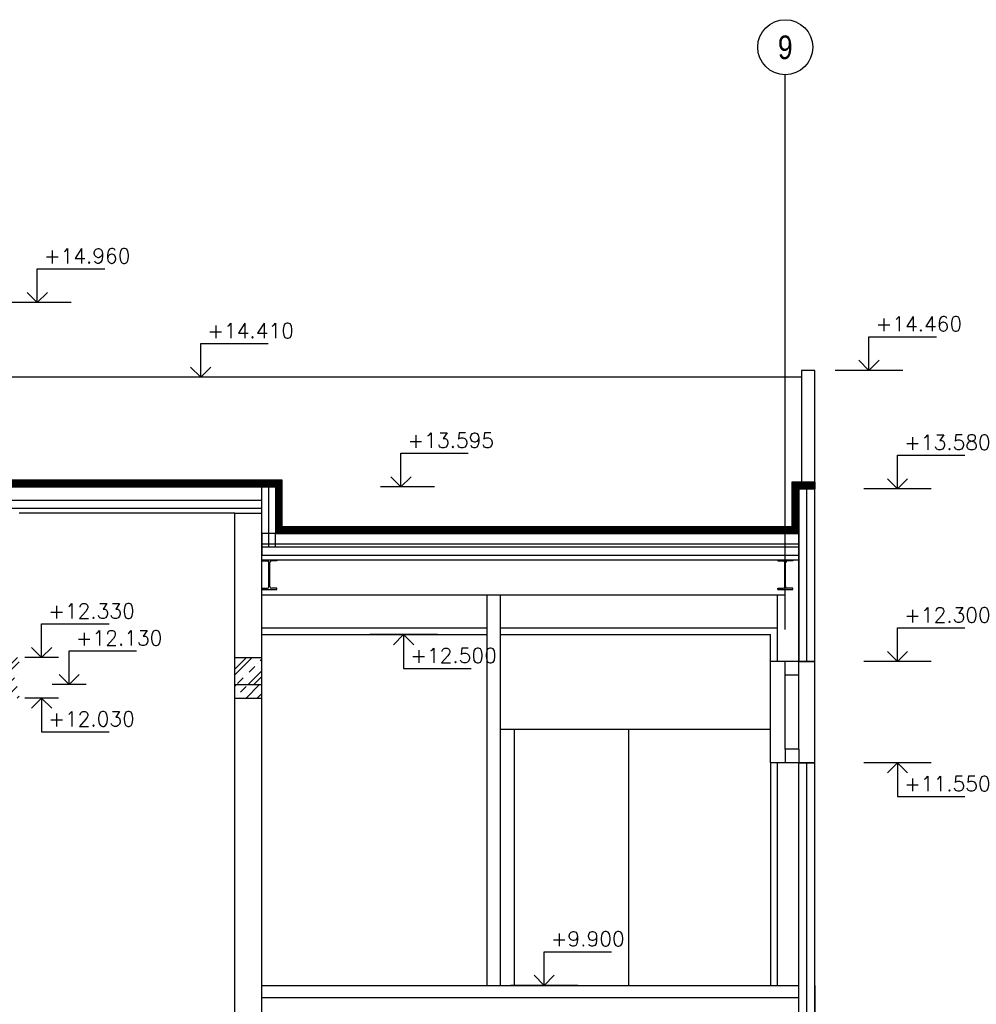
# Model space of a CAD drawing. Header units: millimetres. Extents: x 6435372 to 7248404, y 1559872 to 1886246.
# Tile 16 of 208: x 6662866 to 6669959, y 1582805 to 1590103. Entities that reach past the tile are written whole.
import ezdxf
from ezdxf.enums import TextEntityAlignment as Align

# ---------------------------------------------------------------- set-up
doc = ezdxf.new("R2010")
doc.units = ezdxf.units.MM
doc.linetypes.add('IZOLACE_VODOTESNA_0.5', pattern=[30, 15, -15])
doc.layers.add('matrice DPS', color=122, linetype='Continuous')
doc.styles.add('ARIAL', font='arial.ttf')
doc.styles.get("Standard").update_dxf_attribs({"font": 'romans.shx'})
doc.linetypes.add('IZOLACE_POLYSTYREN_EXPANDOVANY', pattern='A,1,[224,CADKON.SHX,S=0.01,R=0,X=-0.5,Y=-1.74],-2', length=3)
doc.linetypes.add('IZOLACE_TEPELNA_U', pattern='A,0.00254,-2.54,[216,CADKON.SHX,S=2.54,R=0,X=-2.54,Y=0],-15.24,[216,CADKON.SHX,S=2.54,R=180,X=2.54,Y=0],-2.54', length=20.32254)
doc.linetypes.add('IZOLACE_TEPELNA_U_0.5', pattern='A,0.001,[221,CADKON.SHX,S=1,R=0,X=0,Y=0],-2,[221,CADKON.SHX,S=1,R=180,X=2,Y=0],-2', length=4.001)

# ---------------------------------------------------------------- blocks, each defined once
blk = doc.blocks.new('*U1159')
at = {"color": 0, "linetype": 'ByBlock', "lineweight": -2}
blk.add_lwpolyline([(-1.5, -1.5), (0, 0), (1.5, -1.5), (0, 0), (0, -5), (10, -5)], dxfattribs=at)
blk = doc.blocks.new('*U1160')
at = {"color": 0, "linetype": 'ByBlock', "lineweight": -2}
blk.add_lwpolyline([(-1.5, 1.5), (0, 0), (1.5, 1.5), (0, 0), (0, 5), (10, 5)], dxfattribs=at)
blk = doc.blocks.new('*U1136')
at = {"color": 0, "linetype": 'ByBlock', "lineweight": -2}
blk.add_lwpolyline([(-1.5, 1.5), (0, 0), (1.5, 1.5), (0, 0), (0, 5), (10, 5)], dxfattribs=at)
blk = doc.blocks.new('*U1135')
at = {"color": 0, "linetype": 'ByBlock', "lineweight": -2}
blk.add_lwpolyline([(-1.5, 1.5), (0, 0), (1.5, 1.5), (0, 0), (0, 5), (10, 5)], dxfattribs=at)
blk = doc.blocks.new('*U1134')
at = {"color": 0, "linetype": 'ByBlock', "lineweight": -2}
blk.add_lwpolyline([(-1.5, 1.5), (0, 0), (1.5, 1.5), (0, 0), (0, 5), (10, 5)], dxfattribs=at)
blk = doc.blocks.new('*U1150')
at = {"color": 0, "linetype": 'ByBlock', "lineweight": -2}
blk.add_lwpolyline([(-1.5, -1.5), (0, 0), (1.5, -1.5), (0, 0), (0, -5), (10, -5)], dxfattribs=at)
blk = doc.blocks.new('*U1149')
at = {"color": 0, "linetype": 'ByBlock', "lineweight": -2}
blk.add_lwpolyline([(-1.5, 1.5), (0, 0), (1.5, 1.5), (0, 0), (0, 5), (10, 5)], dxfattribs=at)
blk = doc.blocks.new('CK_S_EXT_IPEIPE220')
for p, q in [((-55, 110), (55, 110)), ((-55, 110), (-55, 100.8)), ((-55, 100.8), (-14.95, 100.8)), ((-2.95, -88.8), (-2.95, 88.8)), ((2.95, -88.8), (2.95, 88.8)), ((55, 100.8), (14.95, 100.8)), ((55, 110), (55, 100.8)), ((-55, -110), (-55, -100.8)), ((-55, -100.8), (-14.95, -100.8)), ((-55, -110), (55, -110)), ((55, -100.8), (14.95, -100.8)), ((55, -110), (55, -100.8))]:
    blk.add_line(p, q)
for centre, start, end in [((-14.95, 88.8), 0, 90), ((14.95, 88.8), 90, 180), ((-14.95, -88.8), 270, 0), ((14.95, -88.8), 180, 270)]:
    blk.add_arc(centre, 12, start, end)
blk = doc.blocks.new('*U1121')
at = {"color": 0, "linetype": 'ByBlock', "lineweight": -2}
blk.add_lwpolyline([(-1.5, 1.5), (0, 0), (1.5, 1.5), (0, 0), (0, 5), (10, 5)], dxfattribs=at)
blk = doc.blocks.new('*U1180')
at = {"color": 0, "linetype": 'ByBlock', "lineweight": -2}
blk.add_lwpolyline([(-1.5, 1.5), (0, 0), (1.5, 1.5), (0, 0), (0, 5), (10, 5)], dxfattribs=at)
blk = doc.blocks.new('*U1181')
at = {"color": 0, "linetype": 'ByBlock', "lineweight": -2}
blk.add_lwpolyline([(-1.5, 1.5), (0, 0), (1.5, 1.5), (0, 0), (0, 5), (10, 5)], dxfattribs=at)
blk = doc.blocks.new('*U1182')
at = {"color": 0, "linetype": 'ByBlock', "lineweight": -2}
blk.add_lwpolyline([(-1.5, -1.5), (0, 0), (1.5, -1.5), (0, 0), (0, -5), (10, -5)], dxfattribs=at)

msp = doc.modelspace()

# ---------------------------------------------------------------- hatches: boundary and pattern name
at = {"layer": 'matrice DPS', "transparency": 33554661}
h = msp.add_hatch(dxfattribs=at)
h.set_pattern_fill('BETON-ZELEZOBETON', color=256, scale=30, style=0)
h.set_pattern_definition([(45, (6565097.95, 1442862.96), (-106.06602, 106.06602), []), (45, (6565140.38, 1442862.96), (-106.06602, 106.06602), []), (45, (6565225.23, 1442862.96), (-63.63961, 148.49242), [60, -30, 0, -30])])
h.paths.add_polyline_path([(6664662.3, 1585175.4), (6664662.3, 1585375.4), (6664462.3, 1585375.4), (6664462.3, 1585175.4)])
h.paths.add_polyline_path([(6662862.3, 1585175.4), (6662862.3, 1585375.4), (6662662.3, 1585375.4), (6662662.3, 1585175.4)])
h = msp.add_hatch(dxfattribs=at)
h.set_pattern_fill('BETON-PROSTY', color=256, scale=30, style=0)
h.set_pattern_definition([(45, (6565097.95, 1442862.96), (-84.85281, 84.85281), []), (45, (6565182.8, 1442862.96), (-42.42641, 127.27922), [60, -30, 0, -30])])
h.paths.add_polyline_path([(6664662.3, 1585175.4), (6664462.3, 1585175.4), (6664462.3, 1585075.4), (6664662.3, 1585075.4)])
h.paths.add_polyline_path([(6662862.3, 1585175.4), (6662662.3, 1585175.4), (6662662.3, 1585075.4), (6662862.3, 1585075.4)])

# ---------------------------------------------------------------- linework, layer by layer
at = {"layer": 'matrice DPS'}
for p, q in [((6668542.3, 1585582.7), (6668542.3, 1589695)), ((6663246.9, 1588007), (6662746.9, 1588007)), ((6668762.3, 1587503.2), (6668662.3, 1587503.2)), ((6668662.3, 1587503.2), (6668662.3, 1586625.4)), ((6668762.3, 1586625.4), (6668762.3, 1587503.2)), ((6669413, 1587503.2), (6668913, 1587503.2)), ((6668662.3, 1587453.2), (6662542.3, 1587453.2)), ((6664458.1, 1587453.2), (6663958.1, 1587453.2)), ((6664812.3, 1586690.4), (6662564.1, 1586690.4)), ((6664812.3, 1586345.4), (6664812.3, 1586690.4)), ((6662614.1, 1586640.4), (6664762.3, 1586640.4)), ((6664662.3, 1586195.4), (6664662.3, 1586640.4)), ((6664662.3, 1586640.4), (6664762.3, 1586640.4)), ((6664762.3, 1586640.4), (6664762.3, 1586295.4)), ((6665942.5, 1586640.4), (6665542.5, 1586640.4)), ((6668592.3, 1586675.4), (6668592.3, 1586345.4)), ((6668762.3, 1586675.4), (6668592.3, 1586675.4)), ((6668642.3, 1586295.4), (6668642.3, 1586625.4)), ((6668642.3, 1586625.4), (6668642.3, 1586295.4)), ((6668762.3, 1586625.4), (6668642.3, 1586625.4)), ((6668642.3, 1586625.4), (6668762.3, 1586625.4)), ((6668762.3, 1586675.4), (6668762.3, 1586625.4)), ((6668762.3, 1586655.4), (6668762.3, 1586625.4)), ((6668762.3, 1585345.4), (6668762.3, 1586625.4)), ((6669624.8, 1586625.4), (6669124.8, 1586625.4)), ((6664662.3, 1586540.4), (6662662.3, 1586540.4)), ((6664662.3, 1585725.4), (6664662.3, 1586540.4)), ((6664662.3, 1586480.4), (6662662.3, 1586480.4)), ((6664462.3, 1586445.4), (6662862.3, 1586445.4)), ((6664462.3, 1576345.4), (6664462.3, 1586445.4)), ((6664462.3, 1586445.4), (6664662.3, 1586445.4)), ((6668592.3, 1586345.4), (6664812.3, 1586345.4)), ((6668642.3, 1586295.4), (6664662.3, 1586295.4)), ((6664662.3, 1586295.4), (6664662.3, 1586135.4)), ((6664762.3, 1586295.4), (6668642.3, 1586295.4)), ((6664762.3, 1586195.4), (6664762.3, 1586295.4)), ((6668642.3, 1586295.4), (6668642.3, 1586135.4)), ((6668642.3, 1585345.4), (6668642.3, 1586295.4)), ((6668642.3, 1586295.4), (6668642.3, 1585345.4)), ((6664662.3, 1586195.4), (6668642.3, 1586195.4)), ((6664662.3, 1586195.4), (6664762.3, 1586195.4)), ((6664662.3, 1586195.4), (6664762.3, 1586195.4)), ((6664662.3, 1586135.4), (6668642.3, 1586135.4)), ((6664662.3, 1586100.4), (6668642.3, 1586100.4)), ((6664662.3, 1585840.4), (6668542.3, 1585840.4)), ((6666332.3, 1585545.4), (6666332.3, 1585840.4)), ((6666432.3, 1585545.4), (6666432.3, 1585840.4)), ((6668482.3, 1585842.9), (6668482.3, 1585347.9)), ((6664662.3, 1582945.4), (6664662.3, 1585725.4)), ((6664662.3, 1585595.4), (6666332.3, 1585595.4)), ((6666432.3, 1585595.4), (6668482.3, 1585595.4)), ((6664662.3, 1585545.4), (6666332.3, 1585545.4)), ((6665963.1, 1585545.4), (6665463.1, 1585545.4)), ((6666332.3, 1582945.4), (6666332.3, 1585545.4)), ((6666432.3, 1582945.4), (6666432.3, 1585545.4)), ((6666432.3, 1585545.4), (6668432.3, 1585545.4)), ((6668432.3, 1585345.4), (6668432.3, 1585545.4)), ((6663153.9, 1585375.4), (6662903.9, 1585375.4)), ((6664462.3, 1585375.4), (6664662.3, 1585375.4)), ((6668432.3, 1584595.4), (6668432.3, 1585345.4)), ((6668762.3, 1585345.4), (6668432.3, 1585345.4)), ((6668542.3, 1585245.4), (6668542.3, 1585345.4)), ((6668642.3, 1585245.4), (6668642.3, 1585345.4)), ((6668642.3, 1585345.4), (6668762.3, 1585345.4)), ((6668762.3, 1584595.4), (6668762.3, 1585345.4)), ((6669624.8, 1585345.4), (6669124.8, 1585345.4)), ((6668542.3, 1584695.4), (6668542.3, 1585245.4)), ((6668642.3, 1585245.4), (6668542.3, 1585245.4)), ((6668642.3, 1584695.4), (6668642.3, 1585245.4)), ((6663357.9, 1585175.4), (6663107.9, 1585175.4)), ((6664462.3, 1585175.4), (6664662.3, 1585175.4)), ((6663153.9, 1585075.4), (6662903.9, 1585075.4)), ((6664462.3, 1585075.4), (6664662.3, 1585075.4)), ((6666432.3, 1584845.4), (6668432.3, 1584845.4)), ((6666532.3, 1584845.4), (6666532.3, 1582945.4)), ((6667382.3, 1582945.4), (6667382.3, 1584845.4)), ((6668642.3, 1584695.4), (6668542.3, 1584695.4)), ((6668542.3, 1584695.4), (6668542.3, 1584595.4)), ((6668642.3, 1584695.4), (6668642.3, 1584595.4)), ((6668762.3, 1584595.4), (6668432.3, 1584595.4)), ((6668432.3, 1584595.4), (6668432.3, 1582945.4)), ((6668482.3, 1584595.4), (6668482.3, 1582945.4)), ((6668642.3, 1582945.4), (6668642.3, 1584595.4)), ((6668642.3, 1584595.4), (6668762.3, 1584595.4)), ((6668762.3, 1582945.4), (6668762.3, 1584595.4)), ((6669624.8, 1584595.4), (6669124.8, 1584595.4)), ((6664662.3, 1582325.4), (6664662.3, 1582945.4)), ((6664662.3, 1582945.4), (6666332.3, 1582945.4)), ((6666332.3, 1582945.4), (6666432.3, 1582945.4)), ((6666432.3, 1582945.4), (6668432.3, 1582945.4)), ((6667004.6, 1582945.4), (6666504.6, 1582945.4)), ((6666532.3, 1582945.4), (6667382.3, 1582945.4)), ((6668432.3, 1582945.4), (6668642.3, 1582945.4)), ((6668642.3, 1582045.4), (6668642.3, 1582945.4)), ((6668762.3, 1579645.4), (6668762.3, 1582945.4)), ((6668762.3, 1582945.4), (6668762.3, 1582045.4)), ((6664662.3, 1582855.4), (6668642.3, 1582855.4))]:
    msp.add_line(p, q, dxfattribs=at)
at = {"layer": 'matrice DPS', "linetype": 'IZOLACE_VODOTESNA_0.5'}
msp.add_lwpolyline([(6668762.3, 1586650.4, 50, 50, 0), (6668617.3, 1586650.4, 50, 50, 0), (6668617.3, 1586320.4, 50, 50, 0), (6664787.3, 1586320.4, 50, 50, 0), (6664787.3, 1586665.4, 50, 50, 0), (6662589.1, 1586665.4, 50, 50, 0), (6662589.1, 1586445.4, 50, 50, 0), (6656472.3, 1586445.4, 50, 50, 0), (6656472.3, 1586650.4, 50, 50, 0), (6656327.3, 1586650.4, 0, 0, 0)], format="xyseb", dxfattribs=at)
at = {"layer": 'matrice DPS', "linetype": 'IZOLACE_TEPELNA_U', "ltscale": 0.492126}
msp.add_lwpolyline([(6664712.3, 1586195.4), (6664712.3, 1586640.4)], dxfattribs=at)
at = {"layer": 'matrice DPS', "linetype": 'IZOLACE_POLYSTYREN_EXPANDOVANY', "ltscale": 3}
for points in [[(6668702.3, 1585345.4), (6668702.3, 1586625.4)], [(6668702.3, 1582045.4), (6668702.3, 1582945.4), (6668702.3, 1584595.4)]]:
    msp.add_lwpolyline(points, dxfattribs=at)
at = {"layer": 'matrice DPS', "linetype": 'IZOLACE_TEPELNA_U_0.5', "ltscale": 2}
msp.add_lwpolyline([(6668642.3, 1586215.4), (6664662.3, 1586215.4)], dxfattribs=at)
at = {"layer": 'matrice DPS'}
msp.add_circle((6668542.3, 1589898.9), 203.9, dxfattribs=at)

# ---------------------------------------------------------------- block references
ref = msp.add_blockref('*U1135', (6662996.9, 1588007), dxfattribs=dict(at, xscale=50, yscale=50, zscale=50))
ref.add_attrib('Výška', '+14.960', (6663046.9, 1588297), dxfattribs={"layer": '0', "color": 0, "linetype": 'ByBlock', "lineweight": -2, "height": 110})
ref = msp.add_blockref('*U1136', (6664208.1, 1587453.2), dxfattribs=dict(at, xscale=50, yscale=50, zscale=50))
ref.add_attrib('Výška', '+14.410', (6664258.1, 1587743.2), dxfattribs={"layer": '0', "color": 0, "linetype": 'ByBlock', "lineweight": -2, "height": 110})
ref = msp.add_blockref('*U1136', (6669163, 1587503.2), dxfattribs=dict(at, xscale=50, yscale=50, zscale=50))
ref.add_attrib('Výška', '+14.460', (6669213, 1587793.2), dxfattribs={"layer": '0', "color": 0, "linetype": 'ByBlock', "lineweight": -2, "height": 110})
ref = msp.add_blockref('*U1134', (6665692.5, 1586640.4), dxfattribs=dict(at, xscale=50, yscale=50, zscale=50))
ref.add_attrib('Výška', '+13.595', (6665742.5, 1586930.4), dxfattribs={"layer": '0', "color": 0, "linetype": 'ByBlock', "lineweight": -2, "height": 110})
ref = msp.add_blockref('*U1121', (6669374.8, 1586625.4), dxfattribs=dict(at, xscale=50, yscale=50, zscale=50))
ref.add_attrib('Výška', '+13.580', (6669424.8, 1586915.4), dxfattribs={"layer": '0', "color": 0, "linetype": 'ByBlock', "lineweight": -2, "height": 110})
for p in [(6664717.3, 1585990.4), (6668542.3, 1585990.4)]:
    msp.add_blockref('CK_S_EXT_IPEIPE220', p, dxfattribs=at)
ref = msp.add_blockref('*U1180', (6663028.9, 1585375.4), dxfattribs=dict(at, xscale=50, yscale=50, zscale=50))
ref.add_attrib('Výška', '+12.330', (6663078.9, 1585665.4), dxfattribs={"layer": '0', "color": 0, "linetype": 'ByBlock', "lineweight": -2, "height": 110})
ref = msp.add_blockref('*U1149', (6669374.8, 1585345.4), dxfattribs=dict(at, xscale=50, yscale=50, zscale=50))
ref.add_attrib('Výška', '+12.300', (6669424.8, 1585635.4), dxfattribs={"layer": '0', "color": 0, "linetype": 'ByBlock', "lineweight": -2, "height": 110})
ref = msp.add_blockref('*U1181', (6663232.9, 1585175.4), dxfattribs=dict(at, xscale=50, yscale=50, zscale=50))
ref.add_attrib('Výška', '+12.130', (6663282.9, 1585465.4), dxfattribs={"layer": '0', "color": 0, "linetype": 'ByBlock', "lineweight": -2, "height": 110})
ref = msp.add_blockref('*U1159', (6665713.1, 1585545.4), dxfattribs=dict(at, xscale=50, yscale=50, zscale=50))
ref.add_attrib('Výška', '+12.500', (6665763.1, 1585335.4), dxfattribs={"layer": '0', "color": 0, "linetype": 'ByBlock', "lineweight": -2, "height": 110})
ref = msp.add_blockref('*U1182', (6663028.9, 1585075.4), dxfattribs=dict(at, xscale=50, yscale=50, zscale=50))
ref.add_attrib('Výška', '+12.030', (6663078.9, 1584865.4), dxfattribs={"layer": '0', "color": 0, "linetype": 'ByBlock', "lineweight": -2, "height": 110})
ref = msp.add_blockref('*U1150', (6669374.8, 1584595.4), dxfattribs=dict(at, xscale=50, yscale=50, zscale=50))
ref.add_attrib('Výška', '+11.550', (6669424.8, 1584385.4), dxfattribs={"layer": '0', "color": 0, "linetype": 'ByBlock', "lineweight": -2, "height": 110})
ref = msp.add_blockref('*U1160', (6666754.6, 1582945.4), dxfattribs=dict(at, xscale=50, yscale=50, zscale=50))
ref.add_attrib('Výška', '+9.900', (6666804.6, 1583235.4), dxfattribs={"layer": '0', "color": 0, "linetype": 'ByBlock', "lineweight": -2, "height": 110})

# ---------------------------------------------------------------- texts
at = {"layer": 'matrice DPS', "style": 'ARIAL', "width": 0.8}
msp.add_text('9', height=175, dxfattribs=at).set_placement((6668542.3, 1589898.2), align=Align.MIDDLE)

doc.saveas('drawing.dxf')
